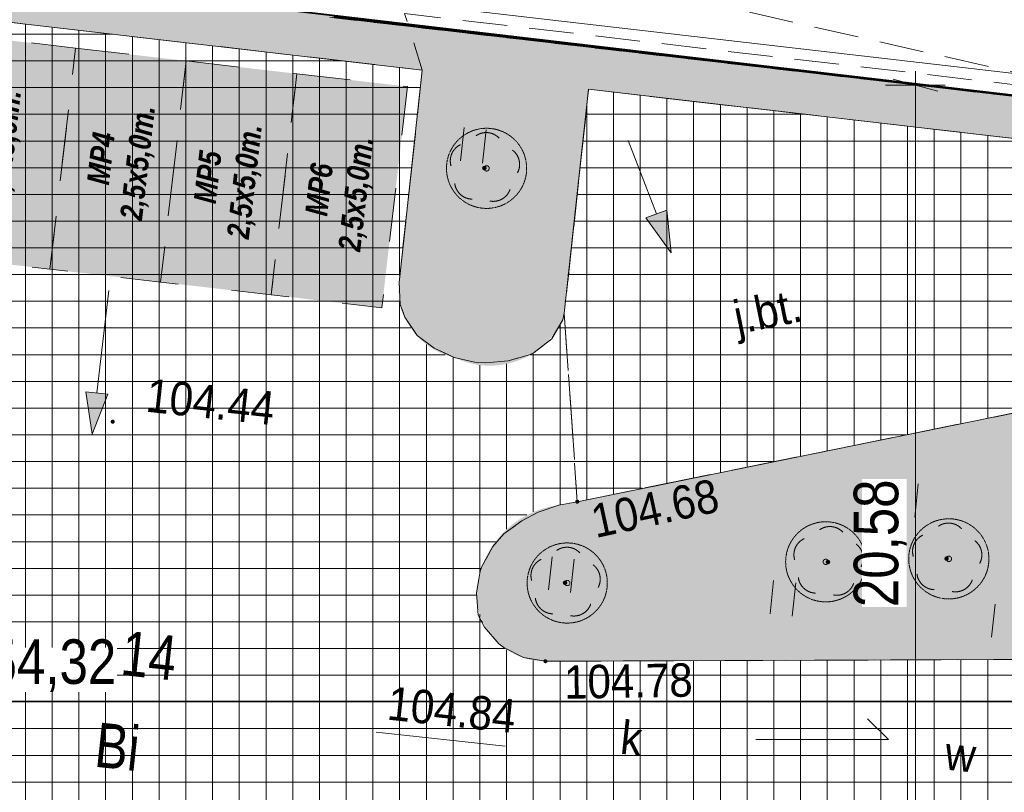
# Model space of a CAD drawing. Header units: millimetres. Extents: x -165388 to 921073, y -295343 to 494042.
# Tile 88 of 117: x 193671 to 215774, y 126370 to 143726. Entities that reach past the tile are written whole.
import ezdxf
from ezdxf.xclip import XClip

# ---------------------------------------------------------------- set-up
doc = ezdxf.new("R2010")
doc.units = ezdxf.units.MM
doc.header["$MEASUREMENT"] = 0
doc.header["$XCLIPFRAME"] = 0
for name, pattern in [('0.5_0.5', [1000, 500, -500]), ('1.0_0.5', [1500, 1000, -500]), ('1.5_0.5', [2000, 1500, -500]), ('DASHED2', [0.47625, 0.3175, -0.15875]), ('Krawędzie ukryte', [2250, 1750, -500]), ('mz1.0_0.5', [1500, 1000, -500]), ('Przerywana', [2400, 1200, -1200]), ('Wipeout_Contour', [1000, 0, -1000])]:
    doc.linetypes.add(name, pattern=pattern)
for name, color, linetype, lineweight in [('20231207_mdcp_Kolska_2-4_6_0_Nr_pióra__1', 7, 'Continuous', 13), ('bg-woz-oz.6640.12006.2023.pge-1_rzut_5_211-numer działki ewidencyjnej_Nr_pióra__7', 7, 'Continuous', 18), ('bg-woz-oz.6640.12006.2023.pge-1_rzut_5_219-działka ewidencyjna_Nr_pióra__7', 7, 'Continuous', 18), ('bg-woz-oz.6640.12006.2023.pge-1_rzut_5_blok - kondygnacja podziemna_Nr_pióra__7', 7, 'Continuous', 18), ('bg-woz-oz.6640.12006.2023.pge-1_rzut_5_jezdnia-Atr17_Nr_pióra__7', 7, 'Continuous', 18), ('bg-woz-oz.6640.12006.2023.pge-1_rzut_5_jezdnia_Nr_pióra__7', 7, 'Continuous', 18), ('bg-woz-oz.6640.12006.2023.pge-1_rzut_5_krawężnik (linia)_Nr_pióra__7', 7, 'Continuous', 18), ('bg-woz-oz.6640.12006.2023.pge-1_rzut_5_murek oporowy (linia)_Nr_pióra__7', 7, 'Continuous', 18), ('bg-woz-oz.6640.12006.2023.pge-1_rzut_5_punkt o określonej wysokości (sieć kanalizacyjna)-Atr2_Nr_pióra__7', 7, 'Continuous', 18), ('bg-woz-oz.6640.12006.2023.pge-1_rzut_5_punkt wysokościowy sztuczny-Atr2_Nr_pióra__7', 7, 'Continuous', 18), ('bg-woz-oz.6640.12006.2023.pge-1_rzut_5_trawnik (powierzchnia) - symbol_Nr_pióra__7', 7, 'Continuous', 18), ('bg-woz-oz.6640.12006.2023.pge-1_rzut_5_trawnik (powierzchnia)_Nr_pióra__7', 7, 'Continuous', 18), ('bg-woz-oz.6640.12006.2023.pge-1_rzut_5_właz okrągły - siec kanalizacyjna (punkt)-Atr17_Nr_pióra__7', 7, 'Continuous', 18), ('bg-woz-oz.6640.12006.2023.pge-1_rzut_5_zasuwa - siec wodociągowa (punkt)-Atr17_Nr_pióra__7', 7, 'Continuous', 18), ('Zagospodarowanie - Ogólne_Nr_pióra__60', 230, 'Continuous', 40), ('ZD_INNE_Nr_pióra__80', 3, 'Continuous', 20), ('ZD_UTWARDZENIA_Nr_pióra__121', 255, 'Continuous', 0)]:
    doc.layers.add(name, color=color, linetype=linetype, lineweight=lineweight)
for name, color, linetype, lineweight, true_color in [('bg-woz-oz.6640.12006.2023.pge-1_rzut_5_210-oznaczenie konturu użytku gruntowego_Nr_pióra__3', 7, 'Continuous', 18, 0x959595), ('bg-woz-oz.6640.12006.2023.pge-1_rzut_5_218-kontur użytku gruntowego_Nr_pióra__3', 7, 'Continuous', 18, 0x959595), ('bg-woz-oz.6640.12006.2023.pge-1_rzut_5_drzewo liściaste (punkt)_Nr_pióra__94', 7, 'Continuous', 18, 0x4b4b4b), ('bg-woz-oz.6640.12006.2023.pge-1_rzut_5_punkt o określonej wysokości (sieć kanalizacyjna)-Atr2_Nr_pióra__34', 7, 'Continuous', 18, 0x4b4b4b), ('Zagospodarowanie - Ogólne_Nr_pióra__24', 7, 'Continuous', 20, 0x029e21), ('Zagospodarowanie - Ogólne_Nr_pióra__28', 7, 'Continuous', 20, 0xa80f02), ('Zagospodarowanie - Ogólne_Nr_pióra__43', 7, 'Continuous', 13, 0xff6600), ('Zagospodarowanie - Ogólne_Nr_pióra__8', 7, 'Continuous', 35, 0xa80f02), ('ZD_DIM_Nr_pióra__48', 7, 'Continuous', 13, 0xa80f02), ('ZD_INNE_Nr_pióra__4', 7, 'Continuous', 20, 0x029e21), ('ZD_UTWARDZENIA_Nr_pióra__170', 7, 'Continuous', 13, 0x9f9f00), ('ZD_UTWARDZENIA_Nr_pióra__202', 7, 'Continuous', 0, 0xe8e8e8), ('ZD_UTWARDZENIA_Nr_pióra__43', 7, 'Continuous', 13, 0xff6600)]:
    doc.layers.add(name, color=color, linetype=linetype, lineweight=lineweight, true_color=true_color)
for name, color, linetype in [('bg-woz-oz.6640.12006.2023.pge-1_rzut_5_drzewo liściaste (punkt)', 7, 'Continuous'), ('bg-woz-oz.6640.12006.2023.pge-1_rzut_5_punkt wysokościowy sztuczny', 7, 'Continuous'), ('INW_GEO', 7, 'Continuous'), ('Zagospodarowanie - Ogólne', 7, 'Continuous'), ('ZD_DIM', 7, 'Continuous'), ('ZD_INNE', 7, 'Continuous')]:
    doc.layers.add(name, color=color, linetype=linetype)
doc.styles.add('GENERATED_STYLE_1', font='txt')
doc.styles.add('GENERATED_STYLE_4', font='txt')
doc.styles.add('GENERATED_STYLE_6', font='txt')
doc.linetypes.add('450-500k', pattern='A,0,[2,A.01.1_PROJEKT_ZAGOSPODAROWANIA_DZIAŁKI1.Shx,S=39.68254,R=0,X=0,Y=0],-5000,0', length=5000)
doc.linetypes.add('Przerywana kółkami', pattern='A,0,[5,A.01.1_PROJEKT_ZAGOSPODAROWANIA_DZIAŁKI1.Shx,S=28.769841,R=0,X=0,Y=0],-3625,0', length=3625)
doc.dimstyles.new('GENERATED_STYLE__1', dxfattribs={"dimtxt": 1000, "dimasz": 678.571429, "dimexe": 0.18, "dimexo": 20, "dimgap": 0.09, "dimtad": 1, "dimtih": 1, "dimtoh": 1, "dimlfac": 0.001, "dimzin": 0, "dimdsep": 46, "dimtxsty": 'GENERATED_STYLE_4', "dimblk": 'ARROWHEAD_17', "dimblk1": 'ARROWHEAD_17', "dimblk2": 'ARROWHEAD_17', "dimcen": 0.09, "dimclrd": 256, "dimclre": 256, "dimclrt": 256, "dimadec": 0, "dimazin": 0, "dimtfac": 1, "dimtdec": 4, "dimtmove": 0, "dimatfit": 3, "dimfxl": 0, "dimtolj": 1, "dimtzin": 0, "dimarcsym": 0})
doc.dimstyles.new('GENERATED_STYLE__2', dxfattribs={"dimtxt": 1000, "dimasz": 678.571429, "dimexe": 0.18, "dimexo": 20, "dimgap": 0.09, "dimtad": 1, "dimlfac": 0.001, "dimzin": 0, "dimdsep": 46, "dimtxsty": 'GENERATED_STYLE_4', "dimblk": 'ARROWHEAD_17', "dimblk1": 'ARROWHEAD_17', "dimblk2": 'ARROWHEAD_17', "dimcen": 0.09, "dimclrd": 256, "dimclre": 256, "dimclrt": 256, "dimadec": 0, "dimazin": 0, "dimtfac": 1, "dimtdec": 4, "dimtmove": 0, "dimatfit": 3, "dimfxl": 0, "dimtolj": 1, "dimtzin": 0, "dimarcsym": 0})
picture_1 = doc.add_image_def('image1.tif', size_in_pixel=(4961, 3508))

# ---------------------------------------------------------------- blocks, each defined once
blk = doc.blocks.new('Rysunek_2_5', base_point=(-8071116842, -4961354755))
at = {"layer": 'bg-woz-oz.6640.12006.2023.pge-1_rzut_5_drzewo liściaste (punkt)', "linetype": 'Continuous', "lineweight": 0, "true_color": 0x4b4b4b}
for points in [[(204151, 140387, 1), (204052, 140397, 1)], [(211865, 131537, 1), (211766, 131548, 1)], [(214528, 131615, 1), (214429, 131625, 1)], [(205962, 131072, 1), (205863, 131082, 1)]]:
    blk.add_hatch(color=251, dxfattribs=at).paths.add_polyline_path(points)
at = {"layer": 'bg-woz-oz.6640.12006.2023.pge-1_rzut_5_punkt wysokościowy sztuczny', "linetype": 'Continuous', "lineweight": 0, "true_color": 0x000000}
for points in [[(195804, 134691, 1), (195715, 134701, 1)], [(206232, 132893, 1), (206143, 132903, 1)], [(205517, 129309, 1), (205428, 129319, 1)]]:
    blk.add_hatch(color=18, dxfattribs=at).paths.add_polyline_path(points)
at = {"layer": 'bg-woz-oz.6640.12006.2023.pge-1_rzut_5_218-kontur użytku gruntowego_Nr_pióra__3', "linetype": '0.5_0.5', "flags": 128}
for points in [[(232023, 140145), (200632, 143780)], [(200632, 143780), (232023, 140145)]]:
    blk.add_lwpolyline(points, dxfattribs=at)
at = {"layer": 'bg-woz-oz.6640.12006.2023.pge-1_rzut_5_219-działka ewidencyjna_Nr_pióra__7', "linetype": 'Continuous', "flags": 128}
blk.add_lwpolyline([(232023, 140145), (200632, 143780)], dxfattribs=at)
at = {"layer": 'bg-woz-oz.6640.12006.2023.pge-1_rzut_5_blok - kondygnacja podziemna_Nr_pióra__7', "linetype": '1.0_0.5', "flags": 128}
blk.add_lwpolyline([(217038, 182406), (206526, 157150), (207135, 157014), (205886, 154080), (203891, 145292), (216273, 142481), (226900, 141235), (228729, 149316), (234297, 148058), (236863, 159369), (240997, 158435), (242027, 162046), (245249, 176294), (230839, 179423), (224666, 180756), (221571, 181439), (218275, 182123)], close=True, dxfattribs=at)
at = {"layer": 'bg-woz-oz.6640.12006.2023.pge-1_rzut_5_drzewo liściaste (punkt)_Nr_pióra__94', "linetype": 'Continuous'}
for centre, start, end in [((204144, 140790), 43.1738, 124.6298), ((203737, 140556), 115.2098, 196.4498), ((204493, 140475), 331.3538, 52.5938), ((203834, 140095), 187.1228, 268.7728), ((204301, 140045), 259.0308, 340.6808), ((214521, 132018), 43.1738, 124.6298), ((211858, 131940), 43.1738, 124.6298), ((211451, 131706), 115.2098, 196.4498), ((214114, 131784), 115.2098, 196.4498), ((214870, 131703), 331.3538, 52.5938), ((205955, 131475), 43.1738, 124.6298), ((212206, 131626), 331.3538, 52.5938), ((205548, 131241), 115.2098, 196.4498), ((206303, 131160), 331.3538, 52.5938), ((211547, 131245), 187.1228, 268.7728), ((214210, 131323), 187.1228, 268.7728), ((214678, 131273), 259.0308, 340.6808), ((212015, 131196), 259.0308, 340.6808), ((205644, 130780), 187.1228, 268.7728), ((206112, 130730), 259.0308, 340.6808)]:
    blk.add_arc(centre, 400, start, end, dxfattribs=at)
at = {"layer": 'bg-woz-oz.6640.12006.2023.pge-1_rzut_5_jezdnia_Nr_pióra__7', "linetype": '1.5_0.5', "flags": 128}
for points in [[(174954, 107040), (174981, 120000), (175143, 121612), (175245, 122094), (175406, 122570), (175615, 123020), (175882, 123444), (175941, 123528), (176264, 123916), (176631, 124249), (177035, 124548), (177331, 124778), (177752, 125045), (178198, 125268), (178441, 125373), (178919, 125513), (179412, 125611), (179910, 125659), (180237, 123733), (180413, 121995), (180420, 121682), (194000, 121710), (194033, 122400), (193988, 125462), (193985, 125905), (204337, 125935), (208388, 125915), (217099, 125930), (224882, 125923), (221570, 129374), (205473, 129314), (204979, 129397), (204540, 129625), (204428, 129707), (204107, 130083), (203964, 130350), (203927, 130847), (204010, 131341), (204052, 131457), (204290, 131894), (204542, 132179), (204945, 132468), (205307, 132660), (205777, 132821), (206187, 132898), (205896, 137133), (205860, 136986), (205613, 136560), (205218, 136250), (205112, 136201), (204635, 136061), (204137, 136014), (203917, 136027), (203426, 136140), (202976, 136349), (202594, 136631), (202316, 137043), (202215, 137325), (202188, 137821), (202708, 142593), (190767, 143979), (190122, 137471), (180859, 138501), (180912, 139179), (178733, 139402), (179184, 142592), (175212, 143247), (173862, 139560), (169509, 127715), (168825, 125073), (168427, 123044), (167996, 120043), (167933, 117012), (168018, 106976)], [(233497, 129367), (233318, 129386), (241651, 125962), (242922, 125242), (230534, 125259), (230540, 124373), (242970, 124372), (242987, 122560), (230546, 122552), (230547, 121717), (244374, 121698), (244383, 124704), (250519, 124712), (250871, 124715), (250644, 128430), (249146, 128530), (246843, 128907), (245876, 129171), (245575, 129273), (245735, 129447), (245988, 129752), (246224, 130079), (246433, 130429), (246611, 130782), (246761, 131148), (246883, 131537), (246964, 131921), (247027, 132316), (247049, 132716), (247042, 133119), (247004, 133516), (246936, 133915), (246836, 134298), (246705, 134674), (246634, 134852), (246461, 135213), (246258, 135567), (246031, 135892), (245782, 136201), (245502, 136492), (245208, 136755), (244881, 136991), (244542, 137208), (244190, 137396), (243825, 137556), (243447, 137687), (243066, 137788), (242679, 137840), (242184, 137913), (241688, 137976), (241193, 138049), (240695, 138102), (240199, 138165), (239703, 138228), (239206, 138281), (238709, 138334), (238212, 138387), (237715, 138440), (237216, 138483), (236718, 138527), (236220, 138570), (235722, 138613), (235223, 138656), (234724, 138689), (234225, 138723), (233726, 138756), (233226, 138789), (232727, 138822), (232227, 138846), (231726, 138869), (231677, 138874), (231176, 138898), (230685, 138910), (230184, 138933), (229683, 138946), (229181, 138960), (228680, 138973), (228179, 138986), (227686, 138989), (227184, 138992), (226681, 138996), (226179, 138999), (225686, 139001), (225183, 138995), (224679, 138988), (224185, 138981), (223682, 138974), (220638, 138817), (218130, 138401), (217892, 138436), (217428, 138616), (217027, 138911), (216822, 139154), (216597, 139590), (216499, 140083), (216566, 140991), (206443, 142163), (205896, 137133), (206187, 132898), (219027, 135509), (221037, 135867), (222619, 135990), (233144, 135851), (234101, 135870), (234598, 135817), (235093, 135744), (235586, 135651), (235861, 135591), (236341, 135469), (236828, 135317), (237293, 135156), (237756, 134966), (238168, 134781), (238606, 134544), (239006, 134239), (239349, 133881), (239627, 133469), (239694, 133341), (239886, 132878), (239995, 132394), (240027, 131938), (240023, 131435), (239912, 130955), (239764, 130608), (239479, 130196), (239120, 129852), (238692, 129607), (238200, 129518), (237708, 129440), (237210, 129383), (236995, 129355), (236499, 129318), (236003, 129290), (235498, 129274), (234996, 129277), (234494, 129291), (233995, 129324)]]:
    blk.add_lwpolyline(points, close=True, dxfattribs=at)
at = {"layer": 'bg-woz-oz.6640.12006.2023.pge-1_rzut_5_krawężnik (linia)_Nr_pióra__7', "linetype": 'Continuous', "flags": 128}
for points in [[(190767, 143979), (202708, 142593), (202188, 137821), (202215, 137325), (202316, 137043), (202594, 136631), (202976, 136349), (203426, 136140), (203917, 136027), (204137, 136014), (204635, 136061), (205112, 136201), (205218, 136250), (205613, 136560), (205860, 136986), (205896, 137133), (206443, 142163), (216566, 140991)], [(221570, 129374), (205473, 129314), (204979, 129397), (204540, 129625), (204428, 129707), (204107, 130083), (203964, 130350), (203927, 130847), (204010, 131341), (204052, 131457), (204290, 131894), (204542, 132179), (204945, 132468), (205307, 132660), (205777, 132821), (206187, 132898), (219027, 135509)]]:
    blk.add_lwpolyline(points, dxfattribs=at)
at = {"layer": 'bg-woz-oz.6640.12006.2023.pge-1_rzut_5_murek oporowy (linia)_Nr_pióra__7', "linetype": 'Continuous', "flags": 128}
blk.add_lwpolyline([(232000, 140660), (217815, 142306), (200779, 144287)], dxfattribs=at)
at = {"layer": 'bg-woz-oz.6640.12006.2023.pge-1_rzut_5_murek oporowy (linia)_Nr_pióra__7', "linetype": '450-500k', "flags": 128}
blk.add_lwpolyline([(231943, 140163), (217757, 141810), (200721, 143791)], dxfattribs=at)
at = {"layer": 'bg-woz-oz.6640.12006.2023.pge-1_rzut_5_punkt o określonej wysokości (sieć kanalizacyjna)-Atr2_Nr_pióra__7', "linetype": 'Continuous', "flags": 128}
blk.add_lwpolyline([(201672, 127719), (204567, 127409)], dxfattribs=at)
at = {"layer": 'bg-woz-oz.6640.12006.2023.pge-1_rzut_5_trawnik (powierzchnia) - symbol_Nr_pióra__7', "linetype": 'Continuous'}
for p, q in [((203565, 140559), (203645, 141305)), ((204063, 140506), (204142, 141252)), ((213265, 132604), (213345, 133349)), ((213762, 132551), (213842, 133296)), ((205542, 130915), (205622, 131660)), ((206039, 130861), (206119, 131607)), ((210514, 130383), (210593, 131129)), ((211011, 130330), (211091, 131076)), ((215485, 129852), (215565, 130598))]:
    blk.add_line(p, q, dxfattribs=at)
at = {"layer": 'bg-woz-oz.6640.12006.2023.pge-1_rzut_5_trawnik (powierzchnia)_Nr_pióra__7', "linetype": 'mz1.0_0.5', "flags": 128}
for points in [[(202708, 142593), (202188, 137821), (202215, 137325), (202316, 137043), (202594, 136631), (202976, 136349), (203426, 136140), (203917, 136027), (204137, 136014), (204635, 136061), (205218, 136250), (205613, 136560), (205860, 136986), (205896, 137133), (206443, 142163), (216566, 140991), (216499, 140083), (216597, 139590), (216822, 139154), (217027, 138911), (217428, 138616), (217892, 138436), (218130, 138401), (220638, 138817), (223682, 138974), (224185, 138981), (224679, 138988), (225183, 138995), (225686, 139001), (226179, 138999), (226681, 138996), (227184, 138992), (227686, 138989), (228179, 138986), (228680, 138973), (229181, 138960), (229683, 138946), (230184, 138933), (230685, 138910), (231176, 138898), (231677, 138874), (231726, 138869), (232227, 138846), (232727, 138822), (233226, 138789), (233726, 138756), (234225, 138723), (234724, 138689), (235223, 138656), (235722, 138613), (236220, 138570), (236718, 138527), (237216, 138483), (237715, 138440), (238212, 138387), (238709, 138334), (239206, 138281), (239703, 138228), (239803, 138217), (239847, 138916), (240809, 138784), (241967, 138519), (243028, 138285), (243966, 137933), (244313, 137796), (244581, 137666), (244847, 137517), (245103, 137369), (245345, 137193), (245513, 137064), (245754, 136877), (245974, 136673), (246182, 136460), (246380, 136237), (246566, 136006), (246782, 135671), (246975, 135319), (247137, 134950), (247278, 134572), (247388, 134189), (247467, 133798), (247525, 133400), (247553, 133004), (247548, 132673), (247525, 132273), (247473, 131877), (247380, 131484), (247269, 131104), (247138, 130726), (246969, 130362), (246780, 130010), (246563, 129671), (246457, 129521), (247706, 129257), (250624, 128895), (250826, 128904), (250757, 134191), (250702, 138290), (231964, 140251), (231972, 140412), (217786, 142058), (202310, 143862)], [(206187, 132898), (205777, 132821), (205307, 132660), (204945, 132468), (204542, 132179), (204290, 131894), (204052, 131457), (204010, 131341), (203927, 130847), (203964, 130350), (204107, 130083), (204428, 129707), (204540, 129625), (204979, 129397), (205473, 129314), (221570, 129374), (221646, 131971), (221514, 131955), (221530, 134176), (233538, 134270), (233529, 132019), (233331, 132050), (233318, 129386), (233497, 129367), (233995, 129324), (234494, 129291), (234996, 129277), (235498, 129274), (236003, 129290), (236499, 129318), (236995, 129355), (237210, 129383), (237708, 129440), (238200, 129518), (238692, 129607), (239120, 129852), (239479, 130196), (239764, 130608), (239912, 130955), (240023, 131435), (240027, 131938), (239995, 132394), (239886, 132878), (239694, 133341), (239627, 133469), (239349, 133881), (239006, 134239), (238606, 134544), (238168, 134781), (237756, 134966), (237293, 135156), (236828, 135317), (236341, 135469), (235861, 135591), (235586, 135651), (235093, 135744), (234598, 135817), (234101, 135870), (233144, 135851), (222619, 135990), (221037, 135867), (219027, 135509)]]:
    blk.add_lwpolyline(points, close=True, dxfattribs=at)
at = {"layer": 'bg-woz-oz.6640.12006.2023.pge-1_rzut_5_210-oznaczenie konturu użytku gruntowego_Nr_pióra__3', "linetype": 'Continuous', "insert": (195324, 126949), "char_height": 1000, "attachment_point": 7, "rotation": 353.9018, "style": 'GENERATED_STYLE_1'}
blk.add_mtext('\\A1;{\\W0.790000x;\\fArial|b0|i0|c238|p38;Bi}', dxfattribs=at)
at = {"layer": 'bg-woz-oz.6640.12006.2023.pge-1_rzut_5_211-numer działki ewidencyjnej_Nr_pióra__7', "linetype": 'Continuous', "insert": (195912, 129010), "char_height": 1000, "attachment_point": 7, "rotation": 353.9018, "style": 'GENERATED_STYLE_1'}
blk.add_mtext('\\A1;{\\W0.790000x;\\fArial|b0|i0|c238|p38;14}', dxfattribs=at)
at = {"layer": 'bg-woz-oz.6640.12006.2023.pge-1_rzut_5_jezdnia-Atr17_Nr_pióra__7', "linetype": 'Continuous', "insert": (209834, 136436), "char_height": 750, "attachment_point": 7, "rotation": 11.4928, "style": 'GENERATED_STYLE_1'}
blk.add_mtext('\\A1;{\\W0.900000x;\\fArial|b0|i0|c238|p38;j.bt.}', dxfattribs=at)
at = {"layer": 'bg-woz-oz.6640.12006.2023.pge-1_rzut_5_punkt o określonej wysokości (sieć kanalizacyjna)-Atr2_Nr_pióra__34', "linetype": 'Continuous', "insert": (201895, 127996), "char_height": 750, "attachment_point": 7, "rotation": 353.9018, "style": 'GENERATED_STYLE_1'}
blk.add_mtext('\\A1;{\\W0.900000x;\\fArial|b0|i0|c238|p38;104.84}', dxfattribs=at)
at = {"layer": 'bg-woz-oz.6640.12006.2023.pge-1_rzut_5_punkt wysokościowy sztuczny-Atr2_Nr_pióra__7', "linetype": 'Continuous', "char_height": 750, "attachment_point": 7, "style": 'GENERATED_STYLE_1'}
for s, insert, rotation in [('\\A1;{\\W0.900000x;\\fArial|b0|i0|c238|p38;104.44}', (196479, 134913), 353.9018), ('\\A1;{\\W0.900000x;\\fArial|b0|i0|c238|p38;104.68}', (206602, 132070), 12.1998), ('\\A1;{\\W0.900000x;\\fArial|b0|i0|c238|p38;104.78}', (205900, 128459), 1.0358)]:
    blk.add_mtext(s, dxfattribs=dict(at, insert=insert, rotation=rotation))
at = {"layer": 'bg-woz-oz.6640.12006.2023.pge-1_rzut_5_właz okrągły - siec kanalizacyjna (punkt)-Atr17_Nr_pióra__7', "linetype": 'Continuous', "insert": (207130, 127240), "char_height": 750, "attachment_point": 7, "rotation": 353.9018, "style": 'GENERATED_STYLE_1'}
blk.add_mtext('\\A1;{\\W0.900000x;\\fArial|b0|i0|c238|p38;k}', dxfattribs=at)
at = {"layer": 'bg-woz-oz.6640.12006.2023.pge-1_rzut_5_zasuwa - siec wodociągowa (punkt)-Atr17_Nr_pióra__7', "linetype": 'Continuous', "insert": (214412, 126885), "char_height": 750, "attachment_point": 7, "rotation": 353.9018, "style": 'GENERATED_STYLE_1'}
blk.add_mtext('\\A1;{\\W0.900000x;\\fArial|b0|i0|c238|p38;w}', dxfattribs=at)
blk = doc.blocks.new('Rysunek_3_6', base_point=(188222, 121799))
at = {"layer": '20231207_mdcp_Kolska_2-4_6_0_Nr_pióra__1'}
image = blk.add_image(picture_1, insert=(75928, 59123), size_in_units=(210000, 148500), rotation=-6.09824, dxfattribs=at)
image.set_boundary_path([(-0.5, -0.5), (4960.5, 3507.5)])
blk = doc.blocks.new('Drzewo rzut 19')
at = {"layer": 'Zagospodarowanie - Ogólne_Nr_pióra__24', "linetype": 'DASHED2'}
for radius in [900, 60]:
    blk.add_circle((0, 0), radius, dxfattribs=at)
blk = doc.blocks.new('Linia_8', base_point=(195668, 137640))
at = {"layer": 'ZD_INNE_Nr_pióra__4', "linetype": 'Continuous'}
blk.add_hatch(color=256, dxfattribs=at).paths.add_polyline_path([(195294, 134414), (195650, 135312), (195153, 135370)])
for p, q in [((195668, 137640), (195401, 135341)), ((195294, 134414), (195153, 135370)), ((195153, 135370), (195650, 135312)), ((195294, 134414), (195650, 135312))]:
    blk.add_line(p, q, dxfattribs=at)
blk = doc.blocks.new('Linia_10', base_point=(207333, 141015))
at = {"layer": 'ZD_INNE_Nr_pióra__4', "linetype": 'Continuous'}
blk.add_hatch(color=256, dxfattribs=at).paths.add_polyline_path([(208296, 138490), (208197, 139451), (207730, 139273)])
for p, q in [((207333, 141015), (207964, 139362)), ((207730, 139273), (208197, 139451)), ((208296, 138490), (207730, 139273)), ((208296, 138490), (208197, 139451))]:
    blk.add_line(p, q, dxfattribs=at)
blk = doc.blocks.new('Linia_13', base_point=(175093, 146840))
at = {"layer": 'Zagospodarowanie - Ogólne_Nr_pióra__60', "linetype": 'Continuous'}
blk.add_line((175093, 146840), (231527, 140203), dxfattribs=at)
blk = doc.blocks.new('*D67')
at = {"layer": 'ZD_DIM_Nr_pióra__48', "linetype": 'Continuous'}
for p, q in [((175364, 149574), (175232, 148241)), ((175481, 149392), (175115, 148423)), ((175298, 148908), (174987, 148939)), ((251010, 141390), (175298, 148908)), ((251076, 142056), (250944, 140723)), ((250827, 140905), (251193, 141874)), ((251321, 141359), (251010, 141390))]:
    blk.add_line(p, q, dxfattribs=at)
at = {"color": 254, "linetype": 'Wipeout_Contour', "lineweight": 0, "ltscale": 1033331.837088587}
blk.add_wipeout([(211741, 145490), (214607, 145205), (214705, 146201), (211840, 146485)], dxfattribs=at).dxf.layer = 'ZD_DIM'
at = {"layer": 'ZD_DIM_Nr_pióra__48', "insert": (211741, 145490), "char_height": 1000, "attachment_point": 7, "rotation": 354.3291, "style": 'GENERATED_STYLE_4'}
blk.add_mtext('\\A1;{\\fArial Narrow|b0|i0|c238|p34;76,08}', dxfattribs=at)
blk = doc.blocks.new('ARROWHEAD_17')
at = {"color": 0, "linetype": 'Continuous', "lineweight": 0}
for p, q in [((-0.188, -0.7), (0.188, 0.7)), ((0, 0), (-1, 0))]:
    blk.add_line(p, q, dxfattribs=at)
blk = doc.blocks.new('*D70')
at = {"layer": 'ZD_DIM_Nr_pióra__48', "linetype": 'Continuous'}
for p, q in [((213779, 142258), (213779, 142571)), ((214279, 142124), (213279, 142392)), ((214449, 142258), (213109, 142258)), ((213779, 121682), (213779, 142258)), ((213279, 121816), (214279, 121548)), ((214449, 121682), (213109, 121682))]:
    blk.add_line(p, q, dxfattribs=at)
at = {"color": 254, "linetype": 'Wipeout_Contour', "lineweight": 0, "ltscale": 1002559.892916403}
blk.add_wipeout([(213579, 130530), (213579, 133410), (212579, 133410), (212579, 130530)], dxfattribs=at).dxf.layer = 'ZD_DIM'
at = {"layer": 'ZD_DIM_Nr_pióra__48', "insert": (213579, 130530), "char_height": 1000, "attachment_point": 7, "rotation": 90, "style": 'GENERATED_STYLE_4'}
blk.add_mtext('\\A1;{\\fArial Narrow|b0|i0|c238|p34;20,58}', dxfattribs=at)
blk = doc.blocks.new('*D73')
at = {"layer": 'ZD_DIM_Nr_pióra__48', "linetype": 'Continuous'}
for p, q in [((179075, 149657), (179075, 150997)), ((250702, 149657), (250702, 150997)), ((179209, 150827), (178941, 149827)), ((250568, 149827), (250836, 150827)), ((179075, 150327), (250702, 150327))]:
    blk.add_line(p, q, dxfattribs=at)
at = {"color": 254, "linetype": 'Wipeout_Contour', "lineweight": 0, "ltscale": 1046953.636759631}
blk.add_wipeout([(212329, 150527), (215209, 150527), (215209, 151527), (212329, 151527)], dxfattribs=at).dxf.layer = 'ZD_DIM'
at = {"layer": 'ZD_DIM_Nr_pióra__48', "insert": (212329, 150527), "char_height": 1000, "attachment_point": 7, "style": 'GENERATED_STYLE_4'}
blk.add_mtext('\\A1;{\\fArial Narrow|b0|i0|c238|p34;71,63}', dxfattribs=at)
at = {"color": 254, "linetype": 'Wipeout_Contour', "lineweight": 0, "ltscale": 1166423.812523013}
blk.add_wipeout([(248328, 150527), (250568, 150527), (250568, 151527), (248328, 151527)], dxfattribs=at).dxf.layer = 'ZD_DIM'
at = {"layer": 'ZD_DIM_Nr_pióra__48', "insert": (248328, 150527), "char_height": 1000, "attachment_point": 7, "style": 'GENERATED_STYLE_4'}
blk.add_mtext('\\A1;{\\fArial Narrow|b0|i0|c238|p34;0,26}', dxfattribs=at)
blk = doc.blocks.new('*D75')
at = {"layer": 'ZD_DIM_Nr_pióra__48', "linetype": 'Continuous'}
for p, q in [((175093, 151657), (175093, 152997)), ((224882, 151657), (224882, 152997)), ((175227, 152827), (174959, 151827)), ((225016, 152827), (224748, 151827)), ((174780, 152327), (175093, 152327)), ((175093, 152327), (224882, 152327))]:
    blk.add_line(p, q, dxfattribs=at)
at = {"color": 254, "linetype": 'Wipeout_Contour', "lineweight": 0, "ltscale": 1007278.455178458}
blk.add_wipeout([(198547, 152527), (201427, 152527), (201427, 153527), (198547, 153527)], dxfattribs=at).dxf.layer = 'ZD_DIM'
at = {"layer": 'ZD_DIM_Nr_pióra__48', "insert": (198547, 152527), "char_height": 1000, "attachment_point": 7, "style": 'GENERATED_STYLE_4'}
blk.add_mtext('\\A1;{\\fArial Narrow|b0|i0|c238|p34;49,79}', dxfattribs=at)
blk = doc.blocks.new('*D78')
at = {"layer": 'ZD_DIM_Nr_pióra__48', "linetype": 'Continuous'}
for p, q in [((167253, 127751), (167253, 129090)), ((221570, 127751), (221570, 129090)), ((167387, 128920), (167119, 127920)), ((221704, 128920), (221436, 127920)), ((166941, 128420), (167253, 128420)), ((167253, 128420), (221570, 128420))]:
    blk.add_line(p, q, dxfattribs=at)
at = {"color": 254, "linetype": 'Wipeout_Contour', "lineweight": 0, "ltscale": 933541.603625}
blk.add_wipeout([(192972, 128620), (195852, 128620), (195852, 129620), (192972, 129620)], dxfattribs=at).dxf.layer = 'ZD_DIM'
at = {"layer": 'ZD_DIM_Nr_pióra__48', "insert": (192972, 128620), "char_height": 1000, "attachment_point": 7, "style": 'GENERATED_STYLE_4'}
blk.add_mtext('\\A1;{\\fArial Narrow|b0|i0|c238|p34;54,32}', dxfattribs=at)

msp = doc.modelspace()

# ---------------------------------------------------------------- hatches: boundary and pattern name
at = {"layer": 'ZD_UTWARDZENIA_Nr_pióra__121', "linetype": 'Continuous', "lineweight": 0, "true_color": 0x3f3f3f}
for points in [[(194350.361, 138121.471), (194927.003, 143088.108), (191351.024, 143503.29), (190774.382, 138536.652)], [(194927.003, 143088.108), (197410.321, 142799.787), (196833.68, 137833.15), (194350.361, 138121.471)], [(197410.321, 142799.787), (199893.64, 142511.466), (199316.998, 137544.829), (196833.68, 137833.15)], [(199893.64, 142511.466), (202376.958, 142223.145), (201800.317, 137256.508), (199316.998, 137544.829)]]:
    msp.add_hatch(color=250, dxfattribs=at).paths.add_polyline_path(points)
at = {"layer": 'ZD_UTWARDZENIA_Nr_pióra__170', "linetype": 'Continuous', "lineweight": 0, "true_color": 0x272700}
h = msp.add_hatch(color=38, dxfattribs=at)
h.paths.add_polyline_path([(232023.429, 140144.557), (175092.593, 146840.409), (166880.642, 125703.183), (166082.524, 103924.73), (167814.055, 103905.918), (168017.667, 106976.422), (167998.981, 109199.769, -0.014053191), (167995.619, 120042.703), (168426.884, 123043.871), (169509.273, 127715.32), (174548.619, 141435.744), (175211.572, 143247.438), (179184.39, 142591.681), (178732.941, 139401.588), (180911.61, 139178.88), (180859.259, 138500.603), (190122.269, 137470.733), (190767.319, 143979.037), (202707.615, 142592.732), (202210.1, 138026.1, 0.411558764), (203426.172, 136139.882, 0.418188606), (205859.844, 136986.134), (206443.151, 142163.464), (208868.804, 141882.623), (216565.927, 140991.454), (216510.559, 140239.294, 0.500317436), (218648.767, 138486.769), (220696.845, 138819.614), (223726.628, 138969.305, -0.023335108), (234428.22, 138709.112), (238539.152, 138352.227), (242678.857, 137839.55, -0.619626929), (245575.233, 129273.384, 0.05909041), (250644.333, 128430.104), (250835.988, 125281.978), (250702.086, 138289.762)])
h.paths.add_polyline_path([(181918.228, 145282.949), (181397.364, 138943.857), (189677.405, 138023.275), (190337.402, 144324.865)], flags=0)
msp.add_hatch(color=38, dxfattribs=at).paths.add_polyline_path([(203926.697, 130846.757, 0.420428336), (205472.6, 129313.856), (218590.841, 129362.954), (218590.917, 129208.18), (218590.917, 129362.954), (221570.093, 129374.104), (221646.369, 131970.694), (221763.889, 131952.859), (221878.56, 133827.303), (233180.627, 133911.549), (233330.899, 132049.854), (233317.852, 129386.167), (234995.782, 129277.298, 0.000078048), (235001.152, 129277.196, 0.053991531), (238691.672, 129606.534, 0.171384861), (239806.191, 130706.865, 0.350731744), (238605.668, 134543.609, 0.104600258), (234101.048, 135869.654), (222764.023, 135988.212), (221036.891, 135867.493), (219027.429, 135508.936), (205776.938, 132821.373, 0.364218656)])
at = {"layer": 'ZD_UTWARDZENIA_Nr_pióra__202', "linetype": 'Continuous'}
h = msp.add_hatch(dxfattribs=at)
h.set_pattern_fill('Siatka_60x60', color=256, style=0, pattern_type=2)
h.set_pattern_definition([(0, (0, 0), (0, 600), []), (90, (0, 0), (-600, 0), [])])
h.paths.add_polyline_path([(167814.055, 103905.918), (168017.667, 106976.422), (167998.981, 109199.769, -0.014053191), (167995.619, 120042.703), (168426.884, 123043.871), (169509.273, 127715.32), (174548.619, 141435.744), (175211.572, 143247.438), (179184.39, 142591.681), (178732.941, 139401.588), (180911.61, 139178.88), (180859.259, 138500.603), (190122.269, 137470.733), (190767.319, 143979.037), (202707.615, 142592.732), (202210.1, 138026.1, 0.411558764), (203426.172, 136139.882, 0.418188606), (205859.844, 136986.134), (206443.151, 142163.464), (208868.804, 141882.623), (216565.927, 140991.454), (216510.559, 140239.294, 0.500317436), (218648.767, 138486.769), (220696.845, 138819.614), (223726.628, 138969.305, -0.023335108), (234428.22, 138709.112), (238539.152, 138352.227), (242678.857, 137839.55, -0.619626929), (245575.233, 129273.384, 0.05909041), (250644.333, 128430.104), (250872.457, 124682.938), (244383.084, 124704.174), (244373.691, 124709.242), (244373.691, 124704.174), (242922.295, 124704.174), (242922.295, 125242.436), (242922.295, 125492.319), (235001.152, 125502.647), (230533.907, 125508.472), (230287.106, 125478.772), (230297.472, 121716.381), (224974.323, 121716.126), (224967.525, 125417.795), (224890.851, 125439.061), (224882.182, 125935.475), (205474.113, 125929.612), (203551.956, 125933.037), (193985.45, 125904.885), (193988.424, 125462.064), (193738.339, 125458.109), (193746.79, 125013.753), (193750.349, 121680.244), (180420.216, 121676.021), (180413.242, 121994.581), (180236.939, 123733.148), (179909.657, 125658.814, 0.238336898), (175615.036, 123020.114, 0.11860309), (174980.654, 120000.419), (174962.483, 111274.718), (174946.977, 103828.427)])
h.paths.add_polyline_path([(205472.6, 129313.856), (221570.093, 129374.104), (221646.369, 131970.694), (221763.889, 131952.859), (221878.56, 133827.303), (233180.627, 133911.549), (233330.899, 132049.854), (233317.852, 129386.167), (234995.782, 129277.298, 0.054069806), (238691.672, 129606.534, 0.171384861), (239806.191, 130706.865, 0.350731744), (238605.668, 134543.609, 0.104600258), (234101.048, 135869.654), (222764.023, 135988.212), (221036.891, 135867.493), (219027.429, 135508.936), (205776.938, 132821.373, 0.364218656), (203926.697, 130846.757, 0.420428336)], flags=0)

# ---------------------------------------------------------------- linework, layer by layer
at = {"layer": 'Zagospodarowanie - Ogólne_Nr_pióra__28', "linetype": 'Continuous'}
for p, q in [((213170.855, 127556.396), (212704.574, 128022.677)), ((210199.668, 127556.396), (213170.855, 127556.396))]:
    msp.add_line(p, q, dxfattribs=at)
at = {"layer": 'Zagospodarowanie - Ogólne_Nr_pióra__8', "linetype": 'Przerywana kółkami'}
msp.add_line((200721.37, 143790.516), (232023.429, 140144.557), dxfattribs=at)
at = {"layer": 'ZD_INNE_Nr_pióra__80', "linetype": 'Krawędzie ukryte'}
msp.add_line((175092.593, 146840.409), (232023.429, 140144.557), dxfattribs=at)
at = {"layer": 'ZD_UTWARDZENIA_Nr_pióra__43', "linetype": 'Przerywana', "flags": 128}
for points in [[(194350.361, 138121.471), (194927.003, 143088.108), (191351.024, 143503.29), (190774.382, 138536.652)], [(194927.003, 143088.108), (197410.321, 142799.787), (196833.68, 137833.15), (194350.361, 138121.471)], [(197410.321, 142799.787), (199893.64, 142511.466), (199316.998, 137544.829), (196833.68, 137833.15)], [(199893.64, 142511.466), (202376.958, 142223.145), (201800.317, 137256.508), (199316.998, 137544.829)]]:
    msp.add_lwpolyline(points, close=True, dxfattribs=at)

# ---------------------------------------------------------------- block references
at = {"layer": 'INW_GEO', "color": 151, "linetype": 'Continuous', "lineweight": 13, "true_color": 0x80c2ff}
ref = msp.add_blockref('Rysunek_2_5', (-8071116841.926, -4961354754.727), dxfattribs=at)
XClip(ref).set_block_clipping_path([(-195425.9394250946, -263123.0086484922), (606609.6817159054, -348810.9449165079), (694192.2923495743, 470958.7517303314), (-107843.3287914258, 556646.6879983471)])
at = {"layer": 'Zagospodarowanie - Ogólne', "color": 230, "linetype": 'Continuous', "lineweight": 40}
msp.add_blockref('Linia_13', (175092.593, 146840.409), dxfattribs=at)
at = {"layer": 'Zagospodarowanie - Ogólne', "color": 252, "linetype": 'DASHED2', "lineweight": 13, "xscale": -1, "zscale": 1000, "rotation": 90}
for p in [(204151.448, 140386.866), (211765.549, 131547.976), (214528.288, 131614.86), (205962.123, 131071.8)]:
    msp.add_blockref('Drzewo rzut 19', p, dxfattribs=at)
at = {"layer": 'ZD_INNE', "color": 151, "linetype": 'Continuous', "lineweight": 13, "true_color": 0x80c2ff}
ref = msp.add_blockref('Rysunek_3_6', (188221.593, 121798.6), dxfattribs=at)
XClip(ref).set_block_clipping_path([(75928.0302199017, 59123.2504848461), (284739.4774660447, 36814.2388748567), (300515.1557528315, 184473.9502032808), (91703.7085066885, 206782.9618132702)])
at = {"layer": 'ZD_INNE', "color": 104, "linetype": 'Continuous', "lineweight": 20, "true_color": 0x029e21}
for name, p in [('Linia_10', (207333.28, 141014.752)), ('Linia_8', (195668.279, 137639.858))]:
    msp.add_blockref(name, p, dxfattribs=at)

# ---------------------------------------------------------------- texts
at = {"layer": 'Zagospodarowanie - Ogólne_Nr_pióra__43', "linetype": 'Continuous', "char_height": 500, "width": 4187.52487, "attachment_point": 2, "rotation": 83.3774391, "style": 'GENERATED_STYLE_6'}
for s, insert, line_spacing_factor in [('\\A1;{\\fArial Narrow|b1|i1|c238|p34;MP7\\P\\fArial Narrow|b1|i1|c238|p34;3,6x5,0m.}', (192233.673, 140989.239), 0.994412), ('\\A1;{\\fArial Narrow|b1|i1|c238|p34;MP4\\P\\fArial Narrow|b1|i1|c238|p34;2,5x5,0m.}', (195243.569, 140639.251), 0.994412), ('\\A1;{\\fArial Narrow|b1|i1|c238|p34;MP5\\P\\fArial Narrow|b1|i1|c238|p34;2,5x5,0m.}', (197640.987, 140219.265), 0.994412), ('\\A1;{\\fArial Narrow|b1|i1|c238|p34;MP6\\P\\fArial Narrow|b1|i1|c238|p34;2,5x5,0m.}', (200141.648, 139939.479), 0.99473)]:
    msp.add_mtext(s, dxfattribs=dict(at, insert=insert, line_spacing_factor=line_spacing_factor))

# ---------------------------------------------------------------- next in the draw order: dimensions: what is measured, and where the dimension line sits
at = {"layer": 'ZD_DIM', "color": 14, "linetype": 'Continuous', "lineweight": 13, "true_color": 0xa80f02}
dim = msp.add_linear_dim(base=(175297.885, 148907.796), p1=(250702.086, 138289.762), p2=(175092.593, 146840.409), angle=174.3291066, dimstyle='GENERATED_STYLE__2', dxfattribs=at)
dim.commit()
dim.dimension.update_dxf_attribs({"geometry": '*D67', "text_midpoint": (213491.451, 145818.609), "dimtype": 160, "text_rotation": 354.3291066})

# ---------------------------------------------------------------- next in the draw order: dimensions: what is measured, and where the dimension line sits
dim = msp.add_linear_dim(base=(213779.121, 142258.121), p1=(213942.702, 121682.154), p2=(214053.06, 142258.121), angle=90, dimstyle='GENERATED_STYLE__2', dxfattribs=at)
dim.commit()
dim.dimension.update_dxf_attribs({"geometry": '*D70', "text_midpoint": (213079.121, 132239.847), "dimtype": 160, "text_rotation": 90})

# ---------------------------------------------------------------- next in the draw order: dimensions: what is measured, and where the dimension line sits
dim = msp.add_linear_dim(base=(250702.086, 150326.926), p1=(179075.086, 121675.595), p2=(250702.086, 138289.762), dimstyle='GENERATED_STYLE__1', dxfattribs=at)
dim.commit()
dim.dimension.update_dxf_attribs({"geometry": '*D73', "text_midpoint": (214038.291, 151026.926), "dimtype": 160})

# ---------------------------------------------------------------- next in the draw order: dimensions: what is measured, and where the dimension line sits
dim = msp.add_linear_dim(base=(224882.182, 152326.926), p1=(175092.593, 150742.485), p2=(224882.182, 125935.475), dimstyle='GENERATED_STYLE__1', dxfattribs=at)
dim.commit()
dim.dimension.update_dxf_attribs({"geometry": '*D75', "text_midpoint": (200257.098, 153026.926), "dimtype": 160})

# ---------------------------------------------------------------- next in the draw order: dimensions: what is measured, and where the dimension line sits
dim = msp.add_linear_dim(base=(221570.093, 128420.408), p1=(167253.046, 126661.735), p2=(221570.093, 129374.104), dimstyle='GENERATED_STYLE__1', dxfattribs=at)
dim.commit()
dim.dimension.update_dxf_attribs({"geometry": '*D78', "text_midpoint": (194681.279, 129120.408), "dimtype": 160})

doc.saveas('drawing.dxf')
